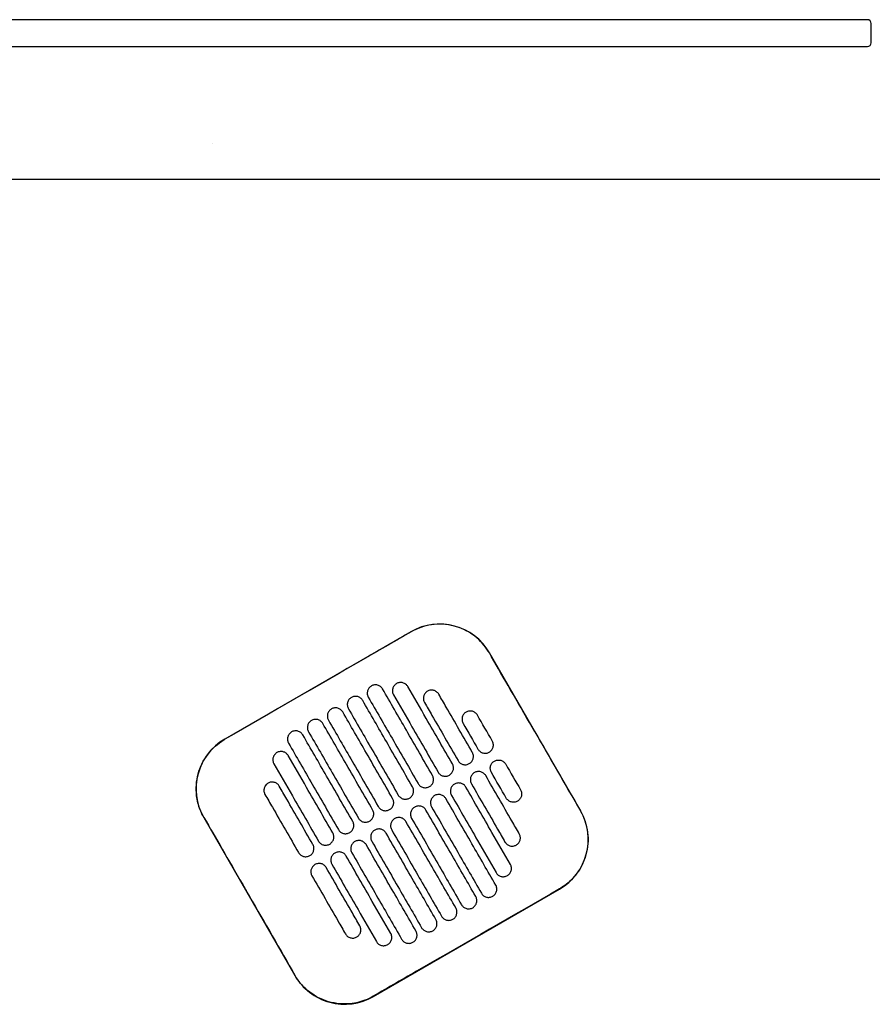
# Model space of a CAD drawing. Header units: metres. Extents: x 15.2 to 54.2, y -39.7 to 1.1.
# Tile 90 of 256: x 30.287 to 30.732, y -30.304 to -29.791. Entities that reach past the tile are written whole.
import ezdxf

# ---------------------------------------------------------------- set-up
doc = ezdxf.new("R2010")
doc.units = ezdxf.units.M
doc.header["$MEASUREMENT"] = 0
doc.layers.add('2D', color=252, linetype='Continuous')
doc.layers.add('3D_QYOS_PANEL_INTERIOR', color=91, linetype='Continuous')

# ---------------------------------------------------------------- blocks, each defined once
blk = doc.blocks.new('2D_QYOS_400')
for p, q in [((1.46698, 0.00322), (0.58298, 0.00322)), ((1.46898, -0.00878), (1.46898, 0.00122)), ((0.58298, -0.01078), (1.46698, -0.01078)), ((0.0795, -0.08), (1.97049, -0.08)), ((1.22896, -0.31597), (1.13193, -0.37192)), ((1.31739, -0.40926), (1.26993, -0.32697)), ((1.12093, -0.4129), (1.1684, -0.49519)), ((1.20937, -0.50619), (1.30639, -0.45024))]:
    blk.add_line(p, q)
for centre, radius, start, end in [((1.46698, 0.00122), 0.002, 0, 90), ((1.46698, -0.00878), 0.002, 270, 0), ((1.24394, -0.34196), 0.03, 29.973, 119.973), ((1.14692, -0.39791), 0.03, 119.973, 209.973), ((1.2914, -0.42425), 0.03, 299.973, 29.973), ((1.19438, -0.48021), 0.03, 209.973, 299.973)]:
    blk.add_arc(centre, radius, start, end)
for points, knots in [([(1.26984, -0.32702), (1.26945, -0.32636), (1.26905, -0.32572), (1.26661, -0.32215), (1.2641, -0.3196), (1.25825, -0.31546), (1.25495, -0.31393), (1.2476, -0.31202), (1.24357, -0.3118), (1.23588, -0.31292), (1.23228, -0.31417), (1.22901, -0.31606)], [-8.20809, -8.20809, -8.20809, -8.20809, -7.978943, -7.978943, -6.912231, -6.912231, -5.830065, -5.830065, -4.632711, -4.632711, -3.498654, -3.498654, -3.498654, -3.498654]), ([(1.22901, -0.31606), (1.22112, -0.32062), (1.21292, -0.32535), (1.18061, -0.34399), (1.1563, -0.35801), (1.13199, -0.37202)], [-3.18138, -3.18138, -3.18138, -3.18138, -2.673929, -2.673929, -1.133377, -1.133377, -1.133377, -1.133377]), ([(1.29356, -0.36818), (1.29262, -0.36655), (1.29168, -0.36493), (1.28273, -0.34941), (1.27617, -0.33801), (1.26984, -0.32702)], [-12.071476, -12.071476, -12.071476, -12.071476, -11.509189, -11.509189, -6.696301, -6.696301, -6.696301, -6.696301]), ([(1.2142, -0.34583), (1.21396, -0.34541), (1.21359, -0.34494), (1.21264, -0.34422), (1.21214, -0.34398), (1.21107, -0.34368), (1.2105, -0.34364), (1.2093, -0.3438), (1.20875, -0.34401), (1.20833, -0.34426)], [-0.5514378, -0.5514378, -0.5514378, -0.5514378, -0.4031217, -0.4031217, -0.2776979, -0.2776979, -0.1471642, -0.1471642, 0, 0, 0, 0]), ([(1.22147, -0.34303), (1.22105, -0.34327), (1.22058, -0.34364), (1.21986, -0.34459), (1.21962, -0.34509), (1.21932, -0.34616), (1.21928, -0.34673), (1.21943, -0.34792), (1.21965, -0.34847), (1.21989, -0.34889)], [-0.5553003, -0.5553003, -0.5553003, -0.5553003, -0.4045497, -0.4045497, -0.2782639, -0.2782639, -0.1472208, -0.1472208, 0, 0, 0, 0]), ([(1.22734, -0.3446), (1.2271, -0.34417), (1.22673, -0.34371), (1.22578, -0.34299), (1.22529, -0.34275), (1.22421, -0.34245), (1.22364, -0.34241), (1.22244, -0.34257), (1.2219, -0.34278), (1.22147, -0.34303)], [-0.5514248, -0.5514248, -0.5514248, -0.5514248, -0.4031161, -0.4031161, -0.2776965, -0.2776965, -0.1471644, -0.1471644, 0, 0, 0, 0]), ([(1.20833, -0.34426), (1.20791, -0.3445), (1.20744, -0.34487), (1.20672, -0.34582), (1.20647, -0.34632), (1.20618, -0.34739), (1.20614, -0.34796), (1.20629, -0.34916), (1.2065, -0.3497), (1.20675, -0.35012)], [-0.5552876, -0.5552876, -0.5552876, -0.5552876, -0.4045446, -0.4045446, -0.2782629, -0.2782629, -0.1472212, -0.1472212, 0, 0, 0, 0]), ([(1.24018, -0.39088), (1.23564, -0.38301), (1.23111, -0.37514), (1.22244, -0.36012), (1.21832, -0.35298), (1.2142, -0.34583)], [0.699452, 0.699452, 0.699452, 0.699452, 3.425292, 3.425292, 5.900643, 5.900643, 5.900643, 5.900643]), ([(1.21989, -0.34889), (1.2231, -0.35445), (1.22631, -0.36001), (1.23405, -0.37344), (1.23859, -0.38131), (1.24313, -0.38918)], [1.499949, 1.499949, 1.499949, 1.499949, 3.425284, 3.425284, 6.151116, 6.151116, 6.151116, 6.151116]), ([(1.25058, -0.38489), (1.24604, -0.37702), (1.2415, -0.36915), (1.23376, -0.35572), (1.23055, -0.35016), (1.22734, -0.3446)], [0.699452, 0.699452, 0.699452, 0.699452, 3.42526, 3.42526, 5.350619, 5.350619, 5.350619, 5.350619]), ([(1.23761, -0.34699), (1.23719, -0.34724), (1.23672, -0.3476), (1.236, -0.34856), (1.23576, -0.34906), (1.23546, -0.35013), (1.23542, -0.3507), (1.23557, -0.35189), (1.23579, -0.35244), (1.23603, -0.35286)], [-0.5553353, -0.5553353, -0.5553353, -0.5553353, -0.4045593, -0.4045593, -0.278267, -0.278267, -0.1472205, -0.1472205, 0, 0, 0, 0]), ([(1.24348, -0.34856), (1.24324, -0.34814), (1.24287, -0.34768), (1.24192, -0.34696), (1.24143, -0.34671), (1.24036, -0.34642), (1.23978, -0.34638), (1.23858, -0.34653), (1.23804, -0.34675), (1.23761, -0.34699)], [-0.5513875, -0.5513875, -0.5513875, -0.5513875, -0.4031047, -0.4031047, -0.2776919, -0.2776919, -0.1471638, -0.1471638, 0, 0, 0, 0]), ([(1.26097, -0.37889), (1.25644, -0.37102), (1.2519, -0.36315), (1.24607, -0.35304), (1.24477, -0.3508), (1.24348, -0.34856)], [0.699452, 0.699452, 0.699452, 0.699452, 3.425217, 3.425217, 4.200582, 4.200582, 4.200582, 4.200582]), ([(1.19793, -0.35025), (1.19751, -0.3505), (1.19705, -0.35086), (1.19632, -0.35182), (1.19608, -0.35231), (1.19578, -0.35339), (1.19574, -0.35396), (1.1959, -0.35515), (1.19611, -0.35569), (1.19635, -0.35612)], [-0.5552953, -0.5552953, -0.5552953, -0.5552953, -0.4045437, -0.4045437, -0.2782634, -0.2782634, -0.1472215, -0.1472215, 0, 0, 0, 0]), ([(1.2038, -0.35182), (1.20356, -0.3514), (1.20319, -0.35094), (1.20225, -0.35022), (1.20175, -0.34997), (1.20068, -0.34968), (1.2001, -0.34964), (1.19891, -0.34979), (1.19836, -0.35001), (1.19793, -0.35025)], [-0.5514274, -0.5514274, -0.5514274, -0.5514274, -0.4031209, -0.4031209, -0.2776962, -0.2776962, -0.1471634, -0.1471634, 0, 0, 0, 0]), ([(1.22979, -0.39688), (1.22525, -0.38901), (1.22071, -0.38114), (1.21205, -0.36612), (1.20793, -0.35897), (1.2038, -0.35182)], [0.699452, 0.699452, 0.699452, 0.699452, 3.425313, 3.425313, 5.900643, 5.900643, 5.900643, 5.900643]), ([(1.20675, -0.35012), (1.21087, -0.35727), (1.21499, -0.36442), (1.22366, -0.37944), (1.22819, -0.38731), (1.23273, -0.39518)], [0.949973, 0.949973, 0.949973, 0.949973, 3.425307, 3.425307, 6.151164, 6.151164, 6.151164, 6.151164]), ([(1.23603, -0.35286), (1.23732, -0.3551), (1.23862, -0.35734), (1.24445, -0.36745), (1.24899, -0.37532), (1.25352, -0.38319)], [2.649916, 2.649916, 2.649916, 2.649916, 3.425249, 3.425249, 6.151046, 6.151046, 6.151046, 6.151046]), ([(1.18754, -0.35625), (1.18712, -0.35649), (1.18665, -0.35686), (1.18593, -0.35781), (1.18568, -0.35831), (1.18539, -0.35938), (1.18535, -0.35995), (1.1855, -0.36115), (1.18571, -0.36169), (1.18596, -0.36211)], [-0.5553076, -0.5553076, -0.5553076, -0.5553076, -0.4045445, -0.4045445, -0.2782646, -0.2782646, -0.1472219, -0.1472219, 0, 0, 0, 0]), ([(1.19341, -0.35782), (1.19317, -0.3574), (1.1928, -0.35693), (1.19185, -0.35621), (1.19135, -0.35597), (1.19028, -0.35567), (1.18971, -0.35563), (1.18851, -0.35579), (1.18796, -0.356), (1.18754, -0.35625)], [-0.5514139, -0.5514139, -0.5514139, -0.5514139, -0.4031194, -0.4031194, -0.2776944, -0.2776944, -0.1471626, -0.1471626, 0, 0, 0, 0]), ([(1.21939, -0.40287), (1.21485, -0.395), (1.21032, -0.38713), (1.20165, -0.37211), (1.19753, -0.36497), (1.19341, -0.35782)], [0.699452, 0.699452, 0.699452, 0.699452, 3.425322, 3.425322, 5.900643, 5.900643, 5.900643, 5.900643]), ([(1.19635, -0.35612), (1.20048, -0.36327), (1.2046, -0.37041), (1.21326, -0.38543), (1.2178, -0.3933), (1.22234, -0.40117)], [0.949998, 0.949998, 0.949998, 0.949998, 3.42532, 3.42532, 6.151189, 6.151189, 6.151189, 6.151189]), ([(1.25775, -0.35789), (1.25733, -0.35813), (1.25686, -0.3585), (1.25614, -0.35946), (1.25589, -0.35995), (1.2556, -0.36102), (1.25556, -0.3616), (1.25571, -0.36279), (1.25593, -0.36333), (1.25617, -0.36376)], [-0.5553938, -0.5553938, -0.5553938, -0.5553938, -0.4045733, -0.4045733, -0.2782728, -0.2782728, -0.147221, -0.147221, 0, 0, 0, 0]), ([(1.26362, -0.35946), (1.26338, -0.35904), (1.26301, -0.35858), (1.26206, -0.35786), (1.26156, -0.35761), (1.26049, -0.35732), (1.25992, -0.35728), (1.25872, -0.35743), (1.25817, -0.35764), (1.25775, -0.35789)], [-0.5513269, -0.5513269, -0.5513269, -0.5513269, -0.4030891, -0.4030891, -0.2776846, -0.2776846, -0.1471626, -0.1471626, 0, 0, 0, 0]), ([(1.17714, -0.36224), (1.17672, -0.36249), (1.17626, -0.36285), (1.17553, -0.36381), (1.17529, -0.3643), (1.17499, -0.36538), (1.17495, -0.36595), (1.17511, -0.36714), (1.17532, -0.36769), (1.17556, -0.36811)], [-0.5553245, -0.5553245, -0.5553245, -0.5553245, -0.4045471, -0.4045471, -0.2782667, -0.2782667, -0.1472226, -0.1472226, 0, 0, 0, 0]), ([(1.18301, -0.36381), (1.18277, -0.36339), (1.1824, -0.36293), (1.18146, -0.36221), (1.18096, -0.36196), (1.17989, -0.36167), (1.17931, -0.36163), (1.17812, -0.36178), (1.17757, -0.362), (1.17714, -0.36224)], [-0.551397, -0.551397, -0.551397, -0.551397, -0.4031173, -0.4031173, -0.2776925, -0.2776925, -0.1471621, -0.1471621, 0, 0, 0, 0]), ([(1.209, -0.40887), (1.20446, -0.401), (1.19992, -0.39313), (1.19126, -0.37811), (1.18714, -0.37096), (1.18301, -0.36381)], [0.699452, 0.699452, 0.699452, 0.699452, 3.425321, 3.425321, 5.900643, 5.900643, 5.900643, 5.900643]), ([(1.18596, -0.36211), (1.19008, -0.36926), (1.1942, -0.37641), (1.20287, -0.39143), (1.2074, -0.3993), (1.21194, -0.40717)], [0.950001, 0.950001, 0.950001, 0.950001, 3.425322, 3.425322, 6.151192, 6.151192, 6.151192, 6.151192]), ([(1.16675, -0.36824), (1.16633, -0.36848), (1.16586, -0.36885), (1.16514, -0.3698), (1.16489, -0.3703), (1.1646, -0.37137), (1.16456, -0.37194), (1.16471, -0.37314), (1.16492, -0.37368), (1.16517, -0.37411)], [-0.5553462, -0.5553462, -0.5553462, -0.5553462, -0.4045514, -0.4045514, -0.2782696, -0.2782696, -0.1472236, -0.1472236, 0, 0, 0, 0]), ([(1.17262, -0.36981), (1.17238, -0.36939), (1.17201, -0.36892), (1.17106, -0.3682), (1.17056, -0.36796), (1.16949, -0.36766), (1.16892, -0.36762), (1.16772, -0.36778), (1.16717, -0.36799), (1.16675, -0.36824)], [-0.551377, -0.551377, -0.551377, -0.551377, -0.4031143, -0.4031143, -0.2776905, -0.2776905, -0.1471617, -0.1471617, 0, 0, 0, 0]), ([(1.17556, -0.36811), (1.17969, -0.37526), (1.18381, -0.3824), (1.19247, -0.39742), (1.19701, -0.40529), (1.20155, -0.41317)], [0.949982, 0.949982, 0.949982, 0.949982, 3.425312, 3.425312, 6.151173, 6.151173, 6.151173, 6.151173]), ([(1.12103, -0.41284), (1.12029, -0.41156), (1.11965, -0.41023), (1.11817, -0.40648), (1.11755, -0.40401), (1.11724, -0.40148), (1.11678, -0.39768), (1.11706, -0.39383), (1.11905, -0.38644), (1.12075, -0.38298), (1.12537, -0.37684), (1.12827, -0.37423), (1.13172, -0.37217), (1.13185, -0.3721), (1.13199, -0.37202)], [17.619777, 17.619777, 17.619777, 17.619777, 18.064718, 18.064718, 18.827754, 18.827754, 18.827754, 19.97637, 19.97637, 21.122539, 21.122539, 22.281306, 22.281306, 22.328075, 22.328075, 22.328075, 22.328075]), ([(1.16517, -0.37411), (1.16929, -0.38125), (1.17341, -0.3884), (1.18208, -0.40342), (1.18661, -0.41129), (1.19115, -0.41916)], [0.949941, 0.949941, 0.949941, 0.949941, 3.425291, 3.425291, 6.151132, 6.151132, 6.151132, 6.151132]), ([(1.1986, -0.41486), (1.19406, -0.40699), (1.18952, -0.39912), (1.18086, -0.3841), (1.17674, -0.37696), (1.17262, -0.36981)], [0.699452, 0.699452, 0.699452, 0.699452, 3.425308, 3.425308, 5.900643, 5.900643, 5.900643, 5.900643]), ([(1.26979, -0.37877), (1.27021, -0.37852), (1.27068, -0.37816), (1.2714, -0.3772), (1.27165, -0.3767), (1.27194, -0.37563), (1.27198, -0.37506), (1.27183, -0.37387), (1.27161, -0.37332), (1.27137, -0.3729)], [-0.5554178, -0.5554178, -0.5554178, -0.5554178, -0.4045751, -0.4045751, -0.2782741, -0.2782741, -0.1472211, -0.1472211, 0, 0, 0, 0]), ([(1.1591, -0.379), (1.15868, -0.37924), (1.15821, -0.37961), (1.15749, -0.38056), (1.15724, -0.38106), (1.15695, -0.38213), (1.15691, -0.3827), (1.15706, -0.3839), (1.15728, -0.38444), (1.15752, -0.38486)], [-0.5553798, -0.5553798, -0.5553798, -0.5553798, -0.4045588, -0.4045588, -0.278273, -0.278273, -0.147224, -0.147224, 0, 0, 0, 0]), ([(1.16497, -0.38057), (1.16473, -0.38015), (1.16436, -0.37968), (1.16341, -0.37896), (1.16292, -0.37872), (1.16184, -0.37842), (1.16127, -0.37838), (1.16007, -0.37854), (1.15953, -0.37875), (1.1591, -0.379)], [-0.5513421, -0.5513421, -0.5513421, -0.5513421, -0.4031061, -0.4031061, -0.2776864, -0.2776864, -0.147161, -0.147161, 0, 0, 0, 0]), ([(1.25939, -0.38476), (1.25982, -0.38452), (1.26028, -0.38415), (1.26101, -0.3832), (1.26125, -0.3827), (1.26155, -0.38163), (1.26159, -0.38105), (1.26143, -0.37986), (1.26122, -0.37932), (1.26097, -0.37889)], [-0.5553983, -0.5553983, -0.5553983, -0.5553983, -0.4045681, -0.4045681, -0.278271, -0.278271, -0.1472202, -0.1472202, 0, 0, 0, 0]), ([(1.26392, -0.37719), (1.26416, -0.37762), (1.26453, -0.37808), (1.26548, -0.3788), (1.26598, -0.37905), (1.26705, -0.37934), (1.26762, -0.37938), (1.26882, -0.37923), (1.26937, -0.37901), (1.26979, -0.37877)], [-0.5512937, -0.5512937, -0.5512937, -0.5512937, -0.403082, -0.403082, -0.27768, -0.27768, -0.1471612, -0.1471612, 0, 0, 0, 0]), ([(1.15752, -0.38486), (1.16073, -0.39042), (1.16393, -0.39598), (1.17168, -0.40941), (1.17622, -0.41728), (1.18076, -0.42516)], [1.499901, 1.499901, 1.499901, 1.499901, 3.42526, 3.42526, 6.151068, 6.151068, 6.151068, 6.151068]), ([(1.18821, -0.42086), (1.18367, -0.41299), (1.17913, -0.40512), (1.17138, -0.39169), (1.16818, -0.38613), (1.16497, -0.38057)], [0.699452, 0.699452, 0.699452, 0.699452, 3.425284, 3.425284, 5.350619, 5.350619, 5.350619, 5.350619]), ([(1.249, -0.39076), (1.24942, -0.39051), (1.24989, -0.39015), (1.25061, -0.38919), (1.25086, -0.38869), (1.25115, -0.38762), (1.25119, -0.38705), (1.25104, -0.38586), (1.25082, -0.38531), (1.25058, -0.38489)], [-0.5553838, -0.5553838, -0.5553838, -0.5553838, -0.4045626, -0.4045626, -0.2782686, -0.2782686, -0.1472195, -0.1472195, 0, 0, 0, 0]), ([(1.25352, -0.38319), (1.25377, -0.38361), (1.25413, -0.38408), (1.25508, -0.38479), (1.25558, -0.38504), (1.25665, -0.38533), (1.25723, -0.38538), (1.25842, -0.38522), (1.25897, -0.38501), (1.25939, -0.38476)], [-0.5513071, -0.5513071, -0.5513071, -0.5513071, -0.4030846, -0.4030846, -0.2776802, -0.2776802, -0.1471604, -0.1471604, 0, 0, 0, 0]), ([(1.27091, -0.38931), (1.27066, -0.38889), (1.27045, -0.38834), (1.2703, -0.38715), (1.27034, -0.38658), (1.27063, -0.38551), (1.27088, -0.38501), (1.2716, -0.38406), (1.27207, -0.38369), (1.27249, -0.38344)], [0, 0, 0, 0, 0.1472222, 0.1472222, 0.2782773, 0.2782773, 0.4045795, 0.4045795, 0.5554397, 0.5554397, 0.5554397, 0.5554397]), ([(1.27249, -0.38344), (1.27291, -0.3832), (1.27346, -0.38298), (1.27466, -0.38283), (1.27523, -0.38287), (1.2763, -0.38317), (1.2768, -0.38341), (1.27775, -0.38413), (1.27811, -0.38459), (1.27836, -0.38502)], [0, 0, 0, 0, 0.1471605, 0.1471605, 0.2776781, 0.2776781, 0.4030803, 0.4030803, 0.5512777, 0.5512777, 0.5512777, 0.5512777]), ([(1.24313, -0.38918), (1.24337, -0.38961), (1.24374, -0.39007), (1.24469, -0.39079), (1.24518, -0.39104), (1.24626, -0.39133), (1.24683, -0.39137), (1.24803, -0.39122), (1.24857, -0.391), (1.249, -0.39076)], [-0.5513171, -0.5513171, -0.5513171, -0.5513171, -0.4030867, -0.4030867, -0.2776803, -0.2776803, -0.1471597, -0.1471597, 0, 0, 0, 0]), ([(1.26209, -0.38944), (1.26167, -0.38968), (1.2612, -0.39005), (1.26048, -0.39101), (1.26024, -0.3915), (1.25994, -0.39257), (1.2599, -0.39315), (1.26005, -0.39434), (1.26027, -0.39488), (1.26051, -0.39531)], [-0.5554159, -0.5554159, -0.5554159, -0.5554159, -0.4045716, -0.4045716, -0.2782736, -0.2782736, -0.1472211, -0.1472211, 0, 0, 0, 0]), ([(1.26796, -0.39101), (1.26772, -0.39059), (1.26735, -0.39013), (1.26641, -0.38941), (1.26591, -0.38916), (1.26484, -0.38887), (1.26426, -0.38883), (1.26306, -0.38898), (1.26252, -0.38919), (1.26209, -0.38944)], [-0.5512944, -0.5512944, -0.5512944, -0.5512944, -0.4030833, -0.4030833, -0.2776787, -0.2776787, -0.1471599, -0.1471599, 0, 0, 0, 0]), ([(1.15445, -0.39495), (1.15403, -0.3952), (1.15356, -0.39556), (1.15284, -0.39652), (1.15259, -0.39702), (1.1523, -0.39809), (1.15226, -0.39866), (1.15241, -0.39985), (1.15263, -0.4004), (1.15287, -0.40082)], [-0.5554179, -0.5554179, -0.5554179, -0.5554179, -0.4045683, -0.4045683, -0.2782761, -0.2782761, -0.1472238, -0.1472238, 0, 0, 0, 0]), ([(1.16032, -0.39653), (1.16008, -0.3961), (1.15971, -0.39564), (1.15876, -0.39492), (1.15827, -0.39467), (1.15719, -0.39438), (1.15662, -0.39434), (1.15542, -0.39449), (1.15488, -0.39471), (1.15445, -0.39495)], [-0.5513007, -0.5513007, -0.5513007, -0.5513007, -0.4030941, -0.4030941, -0.2776814, -0.2776814, -0.1471603, -0.1471603, 0, 0, 0, 0]), ([(1.23273, -0.39518), (1.23298, -0.3956), (1.23334, -0.39607), (1.23429, -0.39679), (1.23479, -0.39703), (1.23586, -0.39733), (1.23644, -0.39737), (1.23763, -0.39721), (1.23818, -0.397), (1.2386, -0.39675)], [-0.5513237, -0.5513237, -0.5513237, -0.5513237, -0.4030882, -0.4030882, -0.2776804, -0.2776804, -0.1471592, -0.1471592, 0, 0, 0, 0]), ([(1.2386, -0.39675), (1.23903, -0.39651), (1.23949, -0.39614), (1.24022, -0.39519), (1.24046, -0.39469), (1.24076, -0.39362), (1.2408, -0.39304), (1.24064, -0.39185), (1.24043, -0.39131), (1.24018, -0.39088)], [-0.5553742, -0.5553742, -0.5553742, -0.5553742, -0.4045587, -0.4045587, -0.278267, -0.278267, -0.1472191, -0.1472191, 0, 0, 0, 0]), ([(1.25757, -0.39701), (1.25732, -0.39658), (1.25696, -0.39612), (1.25601, -0.3954), (1.25551, -0.39516), (1.25444, -0.39486), (1.25386, -0.39482), (1.25267, -0.39497), (1.25212, -0.39519), (1.2517, -0.39543)], [-0.5513075, -0.5513075, -0.5513075, -0.5513075, -0.4030857, -0.4030857, -0.2776792, -0.2776792, -0.1471593, -0.1471593, 0, 0, 0, 0]), ([(1.26051, -0.39531), (1.26505, -0.40318), (1.26959, -0.41105), (1.27542, -0.42116), (1.27671, -0.4234), (1.278, -0.42564)], [0.699452, 0.699452, 0.699452, 0.699452, 3.425249, 3.425249, 4.200582, 4.200582, 4.200582, 4.200582]), ([(1.28545, -0.42134), (1.28416, -0.4191), (1.28287, -0.41686), (1.27704, -0.40675), (1.2725, -0.39888), (1.26796, -0.39101)], [2.649852, 2.649852, 2.649852, 2.649852, 3.425217, 3.425217, 6.150983, 6.150983, 6.150983, 6.150983]), ([(1.17781, -0.42685), (1.17327, -0.41898), (1.16873, -0.41111), (1.1629, -0.401), (1.16161, -0.39876), (1.16032, -0.39653)], [0.699452, 0.699452, 0.699452, 0.699452, 3.425249, 3.425249, 4.200582, 4.200582, 4.200582, 4.200582]), ([(1.22821, -0.40275), (1.22863, -0.4025), (1.2291, -0.40214), (1.22982, -0.40118), (1.23007, -0.40068), (1.23036, -0.39961), (1.2304, -0.39904), (1.23025, -0.39785), (1.23003, -0.3973), (1.22979, -0.39688)], [-0.5553693, -0.5553693, -0.5553693, -0.5553693, -0.4045566, -0.4045566, -0.2782661, -0.2782661, -0.1472189, -0.1472189, 0, 0, 0, 0]), ([(1.2517, -0.39543), (1.25128, -0.39568), (1.25081, -0.39605), (1.25009, -0.397), (1.24984, -0.3975), (1.24955, -0.39857), (1.24951, -0.39914), (1.24966, -0.40033), (1.24987, -0.40088), (1.25012, -0.4013)], [-0.555397, -0.555397, -0.555397, -0.555397, -0.4045652, -0.4045652, -0.2782705, -0.2782705, -0.1472202, -0.1472202, 0, 0, 0, 0]), ([(1.2808, -0.4373), (1.2776, -0.43174), (1.27439, -0.42618), (1.26665, -0.41275), (1.26211, -0.40488), (1.25757, -0.39701)], [1.499901, 1.499901, 1.499901, 1.499901, 3.42526, 3.42526, 6.151068, 6.151068, 6.151068, 6.151068]), ([(1.28611, -0.39845), (1.28635, -0.39888), (1.28657, -0.39942), (1.28672, -0.40061), (1.28668, -0.40119), (1.28638, -0.40226), (1.28614, -0.40276), (1.28542, -0.40371), (1.28495, -0.40408), (1.28453, -0.40432)], [0, 0, 0, 0, 0.147223, 0.147223, 0.2782783, 0.2782783, 0.4045781, 0.4045781, 0.5554474, 0.5554474, 0.5554474, 0.5554474]), ([(1.15287, -0.40082), (1.15416, -0.40306), (1.15545, -0.4053), (1.16129, -0.41541), (1.16582, -0.42328), (1.17036, -0.43115)], [2.649852, 2.649852, 2.649852, 2.649852, 3.425217, 3.425217, 6.150982, 6.150982, 6.150982, 6.150982]), ([(1.21781, -0.40874), (1.21824, -0.4085), (1.2187, -0.40813), (1.21943, -0.40718), (1.21967, -0.40668), (1.21997, -0.40561), (1.22001, -0.40503), (1.21985, -0.40384), (1.21964, -0.4033), (1.21939, -0.40287)], [-0.5553691, -0.5553691, -0.5553691, -0.5553691, -0.4045561, -0.4045561, -0.278266, -0.278266, -0.1472189, -0.1472189, 0, 0, 0, 0]), ([(1.22234, -0.40117), (1.22258, -0.4016), (1.22295, -0.40206), (1.2239, -0.40278), (1.22439, -0.40303), (1.22547, -0.40332), (1.22604, -0.40336), (1.22724, -0.40321), (1.22778, -0.40299), (1.22821, -0.40275)], [-0.551327, -0.551327, -0.551327, -0.551327, -0.403089, -0.403089, -0.2776804, -0.2776804, -0.1471589, -0.1471589, 0, 0, 0, 0]), ([(1.2413, -0.40143), (1.24088, -0.40167), (1.24041, -0.40204), (1.23969, -0.403), (1.23945, -0.40349), (1.23915, -0.40456), (1.23911, -0.40514), (1.23926, -0.40633), (1.23948, -0.40687), (1.23972, -0.4073)], [-0.555383, -0.555383, -0.555383, -0.555383, -0.4045604, -0.4045604, -0.2782682, -0.2782682, -0.1472195, -0.1472195, 0, 0, 0, 0]), ([(1.24717, -0.403), (1.24693, -0.40258), (1.24656, -0.40212), (1.24561, -0.4014), (1.24512, -0.40115), (1.24405, -0.40086), (1.24347, -0.40082), (1.24227, -0.40097), (1.24173, -0.40118), (1.2413, -0.40143)], [-0.5513173, -0.5513173, -0.5513173, -0.5513173, -0.4030875, -0.4030875, -0.2776797, -0.2776797, -0.147159, -0.147159, 0, 0, 0, 0]), ([(1.27316, -0.44806), (1.26904, -0.44091), (1.26491, -0.43376), (1.25625, -0.41874), (1.25171, -0.41087), (1.24717, -0.403)], [0.949941, 0.949941, 0.949941, 0.949941, 3.425292, 3.425292, 6.151132, 6.151132, 6.151132, 6.151132]), ([(1.25012, -0.4013), (1.25466, -0.40917), (1.2592, -0.41704), (1.26694, -0.43047), (1.27015, -0.43603), (1.27335, -0.44159)], [0.699452, 0.699452, 0.699452, 0.699452, 3.425284, 3.425284, 5.350619, 5.350619, 5.350619, 5.350619]), ([(1.28453, -0.40432), (1.2841, -0.40457), (1.28356, -0.40478), (1.28236, -0.40493), (1.28179, -0.40489), (1.28071, -0.4046), (1.28022, -0.40435), (1.27927, -0.40363), (1.2789, -0.40317), (1.27866, -0.40275)], [0, 0, 0, 0, 0.1471602, 0.1471602, 0.2776775, 0.2776775, 0.4030818, 0.4030818, 0.5512681, 0.5512681, 0.5512681, 0.5512681]), ([(1.20742, -0.41474), (1.20784, -0.41449), (1.20831, -0.41413), (1.20903, -0.41317), (1.20928, -0.41267), (1.20957, -0.4116), (1.20961, -0.41103), (1.20946, -0.40984), (1.20924, -0.40929), (1.209, -0.40887)], [-0.5553737, -0.5553737, -0.5553737, -0.5553737, -0.4045574, -0.4045574, -0.2782667, -0.2782667, -0.1472191, -0.1472191, 0, 0, 0, 0]), ([(1.21194, -0.40717), (1.21219, -0.40759), (1.21255, -0.40806), (1.2135, -0.40878), (1.214, -0.40902), (1.21507, -0.40932), (1.21565, -0.40936), (1.21684, -0.4092), (1.21739, -0.40899), (1.21781, -0.40874)], [-0.551327, -0.551327, -0.551327, -0.551327, -0.4030892, -0.4030892, -0.2776802, -0.2776802, -0.1471588, -0.1471588, 0, 0, 0, 0]), ([(1.23091, -0.40742), (1.23048, -0.40767), (1.23002, -0.40804), (1.2293, -0.40899), (1.22905, -0.40949), (1.22876, -0.41056), (1.22872, -0.41113), (1.22887, -0.41232), (1.22908, -0.41287), (1.22933, -0.41329)], [-0.5553737, -0.5553737, -0.5553737, -0.5553737, -0.4045574, -0.4045574, -0.2782667, -0.2782667, -0.1472191, -0.1472191, 0, 0, 0, 0]), ([(1.23678, -0.409), (1.23653, -0.40857), (1.23617, -0.40811), (1.23522, -0.40739), (1.23472, -0.40715), (1.23365, -0.40685), (1.23307, -0.40681), (1.23188, -0.40696), (1.23133, -0.40718), (1.23091, -0.40742)], [-0.5513238, -0.5513238, -0.5513238, -0.5513238, -0.4030887, -0.4030887, -0.27768, -0.27768, -0.1471588, -0.1471588, 0, 0, 0, 0]), ([(1.26276, -0.45405), (1.25864, -0.4469), (1.25452, -0.43976), (1.24586, -0.42474), (1.24132, -0.41687), (1.23678, -0.409)], [0.949982, 0.949982, 0.949982, 0.949982, 3.425312, 3.425312, 6.151173, 6.151173, 6.151173, 6.151173]), ([(1.23972, -0.4073), (1.24426, -0.41517), (1.2488, -0.42304), (1.25746, -0.43806), (1.26159, -0.44521), (1.26571, -0.45235)], [0.699452, 0.699452, 0.699452, 0.699452, 3.425308, 3.425308, 5.900643, 5.900643, 5.900643, 5.900643]), ([(1.3173, -0.40932), (1.31733, -0.40938), (1.31736, -0.40944), (1.31935, -0.41294), (1.3206, -0.41673), (1.32156, -0.42458), (1.32125, -0.42856), (1.31921, -0.43581), (1.31762, -0.43907), (1.31373, -0.44435), (1.31163, -0.44646), (1.30832, -0.44893), (1.30734, -0.44956), (1.30634, -0.45014)], [8.273299, 8.273299, 8.273299, 8.273299, 8.293543, 8.293543, 9.48086, 9.48086, 10.665623, 10.665623, 11.74288, 11.74288, 12.632334, 12.632334, 12.981673, 12.981673, 12.981673, 12.981673]), ([(1.12103, -0.41284), (1.12715, -0.42344), (1.13351, -0.43447), (1.14244, -0.44994), (1.14361, -0.45198), (1.14477, -0.45399)], [-21.78268, -21.78268, -21.78268, -21.78268, -17.142885, -17.142885, -16.423665, -16.423665, -16.423665, -16.423665]), ([(1.19702, -0.42073), (1.19745, -0.42049), (1.19791, -0.42012), (1.19864, -0.41917), (1.19888, -0.41867), (1.19917, -0.4176), (1.19922, -0.41702), (1.19906, -0.41583), (1.19885, -0.41529), (1.1986, -0.41486)], [-0.555383, -0.555383, -0.555383, -0.555383, -0.4045605, -0.4045605, -0.2782682, -0.2782682, -0.1472195, -0.1472195, 0, 0, 0, 0]), ([(1.20155, -0.41317), (1.20179, -0.41359), (1.20216, -0.41405), (1.20311, -0.41477), (1.2036, -0.41502), (1.20468, -0.41531), (1.20525, -0.41535), (1.20645, -0.4152), (1.20699, -0.41498), (1.20742, -0.41474)], [-0.5513238, -0.5513238, -0.5513238, -0.5513238, -0.4030887, -0.4030887, -0.27768, -0.27768, -0.1471588, -0.1471588, 0, 0, 0, 0]), ([(1.22051, -0.41342), (1.22009, -0.41366), (1.21962, -0.41403), (1.2189, -0.41499), (1.21866, -0.41548), (1.21836, -0.41655), (1.21832, -0.41713), (1.21847, -0.41832), (1.21869, -0.41886), (1.21893, -0.41929)], [-0.5553691, -0.5553691, -0.5553691, -0.5553691, -0.4045561, -0.4045561, -0.278266, -0.278266, -0.1472189, -0.1472189, 0, 0, 0, 0]), ([(1.22638, -0.41499), (1.22614, -0.41457), (1.22577, -0.41411), (1.22482, -0.41339), (1.22433, -0.41314), (1.22325, -0.41285), (1.22268, -0.41281), (1.22148, -0.41296), (1.22094, -0.41317), (1.22051, -0.41342)], [-0.551327, -0.551327, -0.551327, -0.551327, -0.4030892, -0.4030892, -0.2776802, -0.2776802, -0.1471588, -0.1471588, 0, 0, 0, 0]), ([(1.25237, -0.46005), (1.24824, -0.4529), (1.24412, -0.44575), (1.23546, -0.43073), (1.23092, -0.42286), (1.22638, -0.41499)], [0.950001, 0.950001, 0.950001, 0.950001, 3.425322, 3.425322, 6.151192, 6.151192, 6.151192, 6.151192]), ([(1.22933, -0.41329), (1.23387, -0.42116), (1.23841, -0.42904), (1.24707, -0.44405), (1.25119, -0.4512), (1.25531, -0.45835)], [0.699452, 0.699452, 0.699452, 0.699452, 3.425321, 3.425321, 5.900643, 5.900643, 5.900643, 5.900643]), ([(1.18663, -0.42673), (1.18705, -0.42648), (1.18752, -0.42612), (1.18824, -0.42516), (1.18849, -0.42466), (1.18878, -0.42359), (1.18882, -0.42302), (1.18867, -0.42183), (1.18845, -0.42128), (1.18821, -0.42086)], [-0.5553971, -0.5553971, -0.5553971, -0.5553971, -0.4045652, -0.4045652, -0.2782705, -0.2782705, -0.1472202, -0.1472202, 0, 0, 0, 0]), ([(1.19115, -0.41916), (1.1914, -0.41958), (1.19176, -0.42005), (1.19271, -0.42077), (1.19321, -0.42101), (1.19428, -0.42131), (1.19486, -0.42135), (1.19605, -0.42119), (1.1966, -0.42098), (1.19702, -0.42073)], [-0.5513173, -0.5513173, -0.5513173, -0.5513173, -0.4030875, -0.4030875, -0.2776797, -0.2776797, -0.147159, -0.147159, 0, 0, 0, 0]), ([(1.21012, -0.41941), (1.20969, -0.41966), (1.20923, -0.42003), (1.20851, -0.42098), (1.20826, -0.42148), (1.20797, -0.42255), (1.20793, -0.42312), (1.20808, -0.42431), (1.20829, -0.42486), (1.20854, -0.42528)], [-0.5553693, -0.5553693, -0.5553693, -0.5553693, -0.4045566, -0.4045566, -0.2782661, -0.2782661, -0.1472189, -0.1472189, 0, 0, 0, 0]), ([(1.21599, -0.42099), (1.21574, -0.42056), (1.21538, -0.4201), (1.21443, -0.41938), (1.21393, -0.41914), (1.21286, -0.41884), (1.21228, -0.4188), (1.21109, -0.41895), (1.21054, -0.41917), (1.21012, -0.41941)], [-0.5513269, -0.5513269, -0.5513269, -0.5513269, -0.403089, -0.403089, -0.2776804, -0.2776804, -0.1471589, -0.1471589, 0, 0, 0, 0]), ([(1.24197, -0.46604), (1.23785, -0.45889), (1.23373, -0.45175), (1.22507, -0.43673), (1.22053, -0.42886), (1.21599, -0.42099)], [0.949998, 0.949998, 0.949998, 0.949998, 3.42532, 3.42532, 6.151189, 6.151189, 6.151189, 6.151189]), ([(1.21893, -0.41929), (1.22347, -0.42716), (1.22801, -0.43503), (1.23667, -0.45005), (1.2408, -0.4572), (1.24492, -0.46434)], [0.699452, 0.699452, 0.699452, 0.699452, 3.425322, 3.425322, 5.900643, 5.900643, 5.900643, 5.900643]), ([(1.18076, -0.42516), (1.181, -0.42558), (1.18137, -0.42604), (1.18232, -0.42676), (1.18281, -0.42701), (1.18389, -0.4273), (1.18446, -0.42734), (1.18566, -0.42719), (1.1862, -0.42697), (1.18663, -0.42673)], [-0.5513075, -0.5513075, -0.5513075, -0.5513075, -0.4030857, -0.4030857, -0.2776792, -0.2776792, -0.1471593, -0.1471593, 0, 0, 0, 0]), ([(1.19972, -0.42541), (1.1993, -0.42565), (1.19883, -0.42602), (1.19811, -0.42698), (1.19787, -0.42747), (1.19757, -0.42854), (1.19753, -0.42912), (1.19768, -0.43031), (1.1979, -0.43085), (1.19814, -0.43128)], [-0.5553742, -0.5553742, -0.5553742, -0.5553742, -0.4045587, -0.4045587, -0.278267, -0.278267, -0.1472191, -0.1472191, 0, 0, 0, 0]), ([(1.20559, -0.42698), (1.20535, -0.42656), (1.20498, -0.4261), (1.20403, -0.42538), (1.20354, -0.42513), (1.20246, -0.42484), (1.20189, -0.4248), (1.20069, -0.42495), (1.20015, -0.42516), (1.19972, -0.42541)], [-0.5513236, -0.5513236, -0.5513236, -0.5513236, -0.4030881, -0.4030881, -0.2776804, -0.2776804, -0.1471592, -0.1471592, 0, 0, 0, 0]), ([(1.20854, -0.42528), (1.21308, -0.43315), (1.21762, -0.44103), (1.22628, -0.45604), (1.2304, -0.46319), (1.23452, -0.47034)], [0.699452, 0.699452, 0.699452, 0.699452, 3.425313, 3.425313, 5.900643, 5.900643, 5.900643, 5.900643]), ([(1.278, -0.42564), (1.27825, -0.42606), (1.27861, -0.42652), (1.27956, -0.42724), (1.28006, -0.42749), (1.28113, -0.42778), (1.28171, -0.42782), (1.2829, -0.42767), (1.28345, -0.42745), (1.28387, -0.42721)], [-0.5513007, -0.5513007, -0.5513007, -0.5513007, -0.4030941, -0.4030941, -0.2776814, -0.2776814, -0.1471603, -0.1471603, 0, 0, 0, 0]), ([(1.28387, -0.42721), (1.2843, -0.42696), (1.28476, -0.4266), (1.28549, -0.42564), (1.28573, -0.42515), (1.28603, -0.42407), (1.28607, -0.4235), (1.28591, -0.42231), (1.2857, -0.42177), (1.28545, -0.42134)], [-0.555418, -0.555418, -0.555418, -0.555418, -0.4045683, -0.4045683, -0.2782762, -0.2782762, -0.1472238, -0.1472238, 0, 0, 0, 0]), ([(1.17036, -0.43115), (1.17061, -0.43157), (1.17097, -0.43204), (1.17192, -0.43276), (1.17242, -0.433), (1.17349, -0.4333), (1.17407, -0.43334), (1.17526, -0.43318), (1.17581, -0.43297), (1.17623, -0.43272)], [-0.5512944, -0.5512944, -0.5512944, -0.5512944, -0.4030833, -0.4030833, -0.2776787, -0.2776787, -0.1471599, -0.1471599, 0, 0, 0, 0]), ([(1.17623, -0.43272), (1.17666, -0.43248), (1.17712, -0.43211), (1.17785, -0.43116), (1.17809, -0.43066), (1.17838, -0.42959), (1.17842, -0.42901), (1.17827, -0.42782), (1.17806, -0.42728), (1.17781, -0.42685)], [-0.555416, -0.555416, -0.555416, -0.555416, -0.4045716, -0.4045716, -0.2782736, -0.2782736, -0.1472211, -0.1472211, 0, 0, 0, 0]), ([(1.1952, -0.43298), (1.19495, -0.43255), (1.19459, -0.43209), (1.19364, -0.43137), (1.19314, -0.43113), (1.19207, -0.43083), (1.19149, -0.43079), (1.1903, -0.43094), (1.18975, -0.43116), (1.18933, -0.43141)], [-0.551317, -0.551317, -0.551317, -0.551317, -0.4030867, -0.4030867, -0.2776803, -0.2776803, -0.1471597, -0.1471597, 0, 0, 0, 0]), ([(1.19814, -0.43128), (1.20268, -0.43915), (1.20722, -0.44702), (1.21588, -0.46204), (1.22, -0.46919), (1.22413, -0.47633)], [0.699452, 0.699452, 0.699452, 0.699452, 3.425292, 3.425292, 5.900643, 5.900643, 5.900643, 5.900643]), ([(1.23158, -0.47204), (1.22745, -0.46489), (1.22333, -0.45774), (1.21467, -0.44272), (1.21013, -0.43485), (1.20559, -0.42698)], [0.949972, 0.949972, 0.949972, 0.949972, 3.425307, 3.425307, 6.151164, 6.151164, 6.151164, 6.151164]), ([(1.18933, -0.43141), (1.1889, -0.43165), (1.18844, -0.43202), (1.18771, -0.43297), (1.18747, -0.43347), (1.18718, -0.43454), (1.18714, -0.43511), (1.18729, -0.4363), (1.1875, -0.43685), (1.18775, -0.43727)], [-0.5553839, -0.5553839, -0.5553839, -0.5553839, -0.4045626, -0.4045626, -0.2782686, -0.2782686, -0.1472195, -0.1472195, 0, 0, 0, 0]), ([(1.21843, -0.47327), (1.21523, -0.46771), (1.21202, -0.46215), (1.20428, -0.44872), (1.19974, -0.44085), (1.1952, -0.43298)], [1.499949, 1.499949, 1.499949, 1.499949, 3.425284, 3.425284, 6.151116, 6.151116, 6.151116, 6.151116]), ([(1.17893, -0.4374), (1.17851, -0.43764), (1.17804, -0.43801), (1.17732, -0.43897), (1.17707, -0.43946), (1.17678, -0.44053), (1.17674, -0.44111), (1.17689, -0.4423), (1.17711, -0.44284), (1.17735, -0.44327)], [-0.5553984, -0.5553984, -0.5553984, -0.5553984, -0.4045681, -0.4045681, -0.278271, -0.278271, -0.1472202, -0.1472202, 0, 0, 0, 0]), ([(1.1848, -0.43897), (1.18456, -0.43855), (1.18419, -0.43809), (1.18324, -0.43737), (1.18275, -0.43712), (1.18167, -0.43683), (1.1811, -0.43679), (1.1799, -0.43694), (1.17936, -0.43716), (1.17893, -0.4374)], [-0.551307, -0.551307, -0.551307, -0.551307, -0.4030846, -0.4030846, -0.2776802, -0.2776802, -0.1471604, -0.1471604, 0, 0, 0, 0]), ([(1.20229, -0.4693), (1.201, -0.46706), (1.19971, -0.46482), (1.19388, -0.45471), (1.18934, -0.44684), (1.1848, -0.43897)], [2.649916, 2.649916, 2.649916, 2.649916, 3.425249, 3.425249, 6.151046, 6.151046, 6.151046, 6.151046]), ([(1.18775, -0.43727), (1.19229, -0.44514), (1.19683, -0.45302), (1.20457, -0.46645), (1.20778, -0.472), (1.21098, -0.47756)], [0.699452, 0.699452, 0.699452, 0.699452, 3.42526, 3.42526, 5.350619, 5.350619, 5.350619, 5.350619]), ([(1.27335, -0.44159), (1.2736, -0.44202), (1.27396, -0.44248), (1.27491, -0.4432), (1.27541, -0.44344), (1.27648, -0.44374), (1.27706, -0.44378), (1.27825, -0.44363), (1.2788, -0.44341), (1.27923, -0.44317)], [-0.551342, -0.551342, -0.551342, -0.551342, -0.4031061, -0.4031061, -0.2776864, -0.2776864, -0.147161, -0.147161, 0, 0, 0, 0]), ([(1.27923, -0.44317), (1.27965, -0.44292), (1.28011, -0.44255), (1.28084, -0.4416), (1.28108, -0.4411), (1.28138, -0.44003), (1.28142, -0.43946), (1.28126, -0.43827), (1.28105, -0.43772), (1.2808, -0.4373)], [-0.55538, -0.55538, -0.55538, -0.55538, -0.4045589, -0.4045589, -0.278273, -0.278273, -0.147224, -0.147224, 0, 0, 0, 0]), ([(1.17735, -0.44327), (1.18189, -0.45114), (1.18643, -0.45901), (1.19226, -0.46912), (1.19355, -0.47136), (1.19484, -0.4736)], [0.699452, 0.699452, 0.699452, 0.699452, 3.425217, 3.425217, 4.200582, 4.200582, 4.200582, 4.200582]), ([(1.30634, -0.45014), (1.28203, -0.46415), (1.25772, -0.47817), (1.22538, -0.49683), (1.21735, -0.50146), (1.20932, -0.5061)], [1.133412, 1.133412, 1.133412, 1.133412, 2.681586, 2.681586, 3.193366, 3.193366, 3.193366, 3.193366]), ([(1.27158, -0.45392), (1.272, -0.45368), (1.27247, -0.45331), (1.27319, -0.45236), (1.27343, -0.45186), (1.27373, -0.45079), (1.27377, -0.45022), (1.27362, -0.44903), (1.2734, -0.44848), (1.27316, -0.44806)], [-0.5553464, -0.5553464, -0.5553464, -0.5553464, -0.4045515, -0.4045515, -0.2782697, -0.2782697, -0.1472236, -0.1472236, 0, 0, 0, 0]), ([(1.26118, -0.45992), (1.26161, -0.45968), (1.26207, -0.45931), (1.26279, -0.45835), (1.26304, -0.45786), (1.26333, -0.45679), (1.26337, -0.45621), (1.26322, -0.45502), (1.26301, -0.45448), (1.26276, -0.45405)], [-0.5553248, -0.5553248, -0.5553248, -0.5553248, -0.4045472, -0.4045472, -0.2782668, -0.2782668, -0.1472227, -0.1472227, 0, 0, 0, 0]), ([(1.26571, -0.45235), (1.26595, -0.45278), (1.26632, -0.45324), (1.26727, -0.45396), (1.26776, -0.4542), (1.26884, -0.4545), (1.26941, -0.45454), (1.27061, -0.45439), (1.27115, -0.45417), (1.27158, -0.45392)], [-0.5513769, -0.5513769, -0.5513769, -0.5513769, -0.4031143, -0.4031143, -0.2776905, -0.2776905, -0.1471617, -0.1471617, 0, 0, 0, 0]), ([(1.25079, -0.46592), (1.25121, -0.46567), (1.25168, -0.4653), (1.2524, -0.46435), (1.25264, -0.46385), (1.25294, -0.46278), (1.25298, -0.46221), (1.25283, -0.46102), (1.25261, -0.46047), (1.25237, -0.46005)], [-0.5553078, -0.5553078, -0.5553078, -0.5553078, -0.4045446, -0.4045446, -0.2782647, -0.2782647, -0.147222, -0.147222, 0, 0, 0, 0]), ([(1.25531, -0.45835), (1.25556, -0.45877), (1.25592, -0.45923), (1.25687, -0.45995), (1.25737, -0.4602), (1.25844, -0.46049), (1.25902, -0.46053), (1.26021, -0.46038), (1.26076, -0.46017), (1.26118, -0.45992)], [-0.5513969, -0.5513969, -0.5513969, -0.5513969, -0.4031172, -0.4031172, -0.2776925, -0.2776925, -0.1471621, -0.1471621, 0, 0, 0, 0]), ([(1.24039, -0.47191), (1.24081, -0.47167), (1.24128, -0.4713), (1.242, -0.47034), (1.24225, -0.46985), (1.24254, -0.46878), (1.24258, -0.4682), (1.24243, -0.46701), (1.24222, -0.46647), (1.24197, -0.46604)], [-0.5552955, -0.5552955, -0.5552955, -0.5552955, -0.4045438, -0.4045438, -0.2782634, -0.2782634, -0.1472215, -0.1472215, 0, 0, 0, 0]), ([(1.24492, -0.46434), (1.24516, -0.46477), (1.24553, -0.46523), (1.24648, -0.46595), (1.24697, -0.46619), (1.24804, -0.46649), (1.24862, -0.46653), (1.24982, -0.46638), (1.25036, -0.46616), (1.25079, -0.46592)], [-0.5514137, -0.5514137, -0.5514137, -0.5514137, -0.4031194, -0.4031194, -0.2776944, -0.2776944, -0.1471627, -0.1471627, 0, 0, 0, 0]), ([(1.20071, -0.47517), (1.20114, -0.47493), (1.2016, -0.47456), (1.20233, -0.4736), (1.20257, -0.47311), (1.20286, -0.47204), (1.2029, -0.47146), (1.20275, -0.47027), (1.20254, -0.46973), (1.20229, -0.4693)], [-0.5553355, -0.5553355, -0.5553355, -0.5553355, -0.4045594, -0.4045594, -0.278267, -0.278267, -0.1472206, -0.1472206, 0, 0, 0, 0]), ([(1.23, -0.47791), (1.23042, -0.47766), (1.23089, -0.47729), (1.23161, -0.47634), (1.23185, -0.47584), (1.23215, -0.47477), (1.23219, -0.4742), (1.23204, -0.47301), (1.23182, -0.47246), (1.23158, -0.47204)], [-0.5552879, -0.5552879, -0.5552879, -0.5552879, -0.4045447, -0.4045447, -0.2782629, -0.2782629, -0.1472212, -0.1472212, 0, 0, 0, 0]), ([(1.23452, -0.47034), (1.23477, -0.47076), (1.23513, -0.47122), (1.23608, -0.47194), (1.23658, -0.47219), (1.23765, -0.47248), (1.23823, -0.47252), (1.23942, -0.47237), (1.23997, -0.47216), (1.24039, -0.47191)], [-0.5514273, -0.5514273, -0.5514273, -0.5514273, -0.4031209, -0.4031209, -0.2776962, -0.2776962, -0.1471634, -0.1471634, 0, 0, 0, 0]), ([(1.19484, -0.4736), (1.19509, -0.47402), (1.19545, -0.47448), (1.1964, -0.4752), (1.1969, -0.47545), (1.19797, -0.47574), (1.19855, -0.47578), (1.19974, -0.47563), (1.20029, -0.47541), (1.20071, -0.47517)], [-0.5513873, -0.5513873, -0.5513873, -0.5513873, -0.4031046, -0.4031046, -0.2776919, -0.2776919, -0.1471638, -0.1471638, 0, 0, 0, 0]), ([(1.21685, -0.47914), (1.21728, -0.47889), (1.21774, -0.47852), (1.21847, -0.47757), (1.21871, -0.47707), (1.21901, -0.476), (1.21905, -0.47543), (1.21889, -0.47424), (1.21868, -0.47369), (1.21843, -0.47327)], [-0.5553006, -0.5553006, -0.5553006, -0.5553006, -0.4045498, -0.4045498, -0.2782639, -0.2782639, -0.1472208, -0.1472208, 0, 0, 0, 0]), ([(1.22413, -0.47633), (1.22437, -0.47676), (1.22474, -0.47722), (1.22569, -0.47794), (1.22618, -0.47818), (1.22725, -0.47848), (1.22783, -0.47852), (1.22903, -0.47837), (1.22957, -0.47815), (1.23, -0.47791)], [-0.5514376, -0.5514376, -0.5514376, -0.5514376, -0.4031217, -0.4031217, -0.2776979, -0.2776979, -0.1471642, -0.1471642, 0, 0, 0, 0]), ([(1.21098, -0.47756), (1.21123, -0.47799), (1.21159, -0.47845), (1.21254, -0.47917), (1.21304, -0.47941), (1.21411, -0.47971), (1.21469, -0.47975), (1.21588, -0.4796), (1.21643, -0.47938), (1.21685, -0.47914)], [-0.5514247, -0.5514247, -0.5514247, -0.5514247, -0.4031161, -0.4031161, -0.2776965, -0.2776965, -0.1471644, -0.1471644, 0, 0, 0, 0]), ([(1.20932, -0.5061), (1.20793, -0.5069), (1.20647, -0.50759), (1.20213, -0.50924), (1.19913, -0.50988), (1.19222, -0.51027), (1.18834, -0.50974), (1.18116, -0.50727), (1.17791, -0.50543), (1.17245, -0.5008), (1.17021, -0.49813), (1.16849, -0.49514)], [12.978915, 12.978915, 12.978915, 12.978915, 13.461173, 13.461173, 14.374287, 14.374287, 15.53872, 15.53872, 16.650066, 16.650066, 17.687358, 17.687358, 17.687358, 17.687358])]:
    blk.add_open_spline(points, degree=3, knots=knots)
for points in [[(1.25617, -0.36376), (1.25875, -0.36824), (1.26134, -0.37272), (1.26392, -0.37719)], [(1.27137, -0.3729), (1.26879, -0.36842), (1.2662, -0.36394), (1.26362, -0.35946)], [(1.29356, -0.36818), (1.30147, -0.38189), (1.30938, -0.39561), (1.3173, -0.40932)], [(1.27836, -0.38502), (1.28094, -0.3895), (1.28352, -0.39397), (1.28611, -0.39845)], [(1.27866, -0.40275), (1.27607, -0.39827), (1.27349, -0.39379), (1.27091, -0.38931)], [(1.14477, -0.45399), (1.15268, -0.4677), (1.16059, -0.48142), (1.16849, -0.49514)]]:
    blk.add_open_spline(points, degree=3)
blk = doc.blocks.new('3D_QYOS_200_PANEL_INTERNO_ELECTRIFICADO_POWER_FRAME_INFERIOR_V4')
at = {"elevation": 0.0693}
blk.add_lwpolyline([(0.52972, -0.019), (0.52972, -0.019), (0.52972, -0.019), (0.52972, -0.019)], close=True, dxfattribs=at)
blk = doc.blocks.new('67c4b49d-be1c-497a-bd93-102b05f67a7a')
at = {"layer": '2D'}
blk.add_blockref('2D_QYOS_400', (-1.02498, 0.98515), dxfattribs=at)
at = {"layer": '3D_QYOS_PANEL_INTERIOR'}
blk.add_blockref('3D_QYOS_200_PANEL_INTERNO_ELECTRIFICADO_POWER_FRAME_INFERIOR_V4', (-0.42894, 0.94296, 1.11898), dxfattribs=at)

msp = doc.modelspace()

# ---------------------------------------------------------------- block references
msp.add_blockref('67c4b49d-be1c-497a-bd93-102b05f67a7a', (30.28739, -30.77904))

doc.saveas('drawing.dxf')
